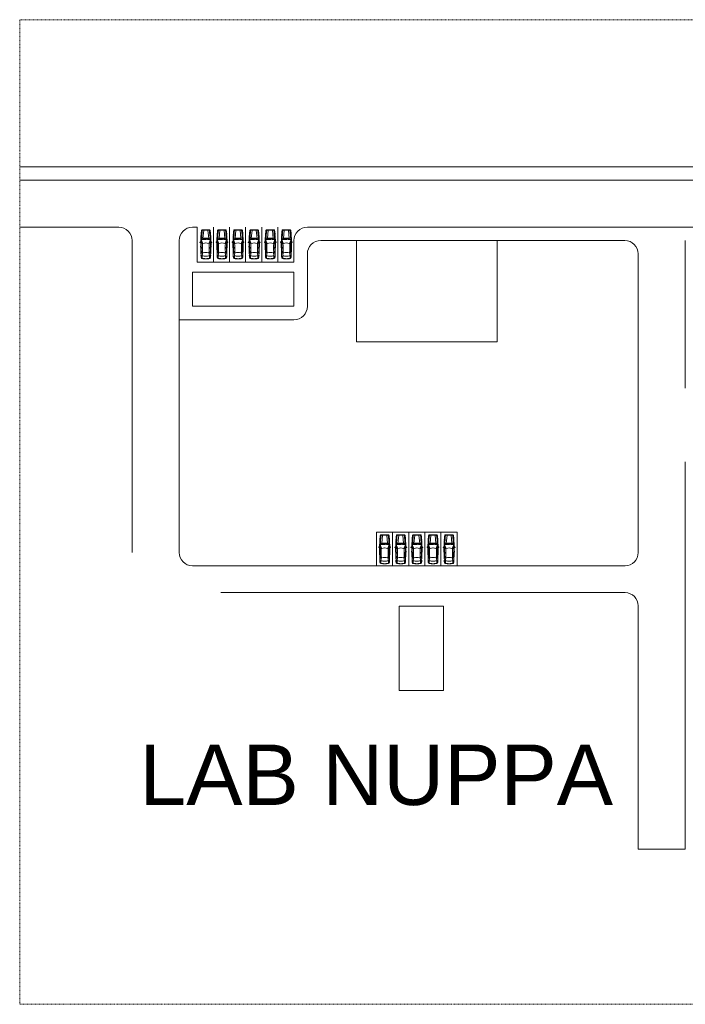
# Model space of a CAD drawing. Header units: metres. Extents: x -3644 to 205, y -1286 to 3747.
# Tile 1 of 32: x -413 to -313, y -65 to 81. Entities that reach past the tile are written whole.
import ezdxf

# ---------------------------------------------------------------- set-up
doc = ezdxf.new("R2010")
doc.units = ezdxf.units.M
doc.linetypes.add('_Tracejado longo', pattern=[0.014288, 0.009525, -0.004763])
for name, color, linetype, lineweight in [('03', 250, 'Continuous', 9), ('A-DETL', 90, 'Continuous', 25), ('G-ANNO-TEXT', 231, 'Continuous', 9), ('LOCALIZAÇAO_dwg', 252, 'Continuous', 9)]:
    doc.layers.add(name, color=color, linetype=linetype, lineweight=lineweight)
doc.styles.add('Arial_10', font='arial.ttf', dxfattribs={"height": 9})

# ---------------------------------------------------------------- blocks, each defined once
blk = doc.blocks.new('LOCALIZAÇAO_dwg_CARRO 11-4437322-LOCALIZAÇÃO')
at = {"layer": '03'}
for p, q in [((0.08, 0.53), (0.04, 0.53)), ((0.08, 0.63), (0.3, 0.65)), ((0.69, 0.7), (0.69, 0.72)), ((1.38, 0.02), (1.37, 0.02)), ((2.01, 0.46), (1.59, 0.64)), ((2.02, 0.53), (1.69, 0.67)), ((1.79, 0.82), (1.82, 0.86)), ((1.85, 0.67), (1.85, 0.6)), ((1.87, 0.88), (1.87, 0.88)), ((2.44, 0.78), (2.56, 0.78)), ((2.44, 0.77), (2.52, 0.77)), ((2.44, 0.76), (2.44, 0.75)), ((2.45, 0.74), (2.51, 0.74)), ((2.52, 0.75), (2.52, 0.76)), ((2.53, 0.76), (2.53, 0.75)), ((2.58, 0.76), (2.58, 0.75)), ((3.09, 0.5), (2.71, 0.5)), ((3.24, 0.52), (3.47, 0.59)), ((3.47, 0.63), (3.36, 0.66)), ((3.76, 0.71), (3.76, 0.73)), ((0.07, -0.31), (0.03, -0.25)), ((0.08, -0.53), (0.04, -0.53)), ((0.07, -0.31), (1.3, -0.43)), ((0.08, -0.63), (0.3, -0.65)), ((0.69, -0.7), (0.69, -0.72)), ((2.01, -0.46), (1.59, -0.64)), ((2.02, -0.53), (1.69, -0.67)), ((1.79, -0.82), (1.82, -0.86)), ((1.85, -0.67), (1.85, -0.6)), ((1.87, -0.88), (1.87, -0.88)), ((2.44, -0.76), (2.44, -0.75)), ((2.44, -0.77), (2.52, -0.77)), ((2.44, -0.78), (2.56, -0.78)), ((2.45, -0.74), (2.51, -0.74)), ((2.52, -0.75), (2.52, -0.76)), ((2.53, -0.76), (2.53, -0.75)), ((2.58, -0.76), (2.58, -0.75)), ((3.09, -0.5), (2.71, -0.5)), ((3.24, -0.52), (3.47, -0.59)), ((3.47, -0.63), (3.36, -0.66)), ((3.76, -0.71), (3.76, -0.73))]:
    blk.add_line(p, q, dxfattribs=at)
at = {"layer": '03', "flags": 128}
for points in [[(0.03, 0.25), (0.07, 0.31), (1.3, 0.43)], [(1.38, 0.02), (1.37, 0.01), (1.44, -0.55), (1.45, -0.55)], [(1.42, 0.51), (1.41, 0.51), (1.42, -0.06), (1.43, -0.06)], [(1.88, 0.87), (1.85, 0.71), (1.8, 0.69), (1.8, 0.66)], [(2.21, 0.5), (2.64, 0.5), (2.71, 0.5), (2.71, 0.68)], [(3.36, 0.47), (3.84, 0.55), (4.25, 0.55)], [(1.88, -0.87), (1.85, -0.71), (1.8, -0.69), (1.8, -0.66)], [(2.21, -0.5), (2.64, -0.5), (2.71, -0.5), (2.71, -0.68)], [(3.36, -0.47), (3.84, -0.55), (4.25, -0.55)]]:
    blk.add_lwpolyline(points, dxfattribs=at)
at = {"layer": '03'}
for centre, radius, start, end in [((48.24, -1.06), 48.25, 178.0551, 178.7396), ((0.09, 0.57), 0.07, 98.0767, 178.0551), ((21.51, -0.39), 21.49, 177.397, 178.9536), ((0.09, 0.58), 0.05, 97.8958, 177.1673), ((45.86, -1), 45.81, 178.0177, 178.7486), ((45.86, 1), 45.81, 181.2514, 181.9823), ((1.98, -12.75), 13.53, 95.4579, 98.0767), ((2.09, -16.63), 17.28, 92.2713, 96.6835), ((0.13, 0.58), 0.05, 97.8958, 177.1673), ((1.98, -12.75), 13.51, 95.4656, 97.8958), ((1.86, -10.41), 11.17, 90.4891, 96.0118), ((2.35, 0.03), 1.13, 147.4954, 181.5953), ((3.03, -0.03), 1.69, 163.0258, 178.8872), ((-2.11, -0.68), 3.56, 2.0761, 11.3064), ((2.14, -19.53), 20.18, 91.7794, 92.1012), ((-2.12, 0.2), 3.56, 355.8109, 5.0412), ((3.03, -0.03), 1.69, 158.4883, 161.8833), ((1.55, 0.55), 0.0959, 65.2249, 157.5632), ((1.81, 0.85), 0.212, 204.7842, 236.5367), ((2.31, -17.26), 17.94, 91.743, 91.9698), ((1.81, 0.75), 0.0434, 160.4209, 180), ((2.03, 0.7), 0.267, 168.223, 189.9837), ((1.78, 0.66), 0.0195, 202.2729, 342.8001), ((2, 0.69), 0.25, 146.5293, 160.4209), ((2.31, -17.26), 17.94, 88.9571, 91.6179), ((1.87, 0.82), 0.0696, 117.5198, 138.9652), ((1.86, 0.84), 0.0416, 80.8067, 117.5198), ((2.16, -22.3), 23.07, 89.3717, 90.7606), ((1.87, 0.87), 0.00833, 350.8067, 80.8067), ((3.45, -0.04), 1.5, 161.9012, 178.6096), ((2, 0.44), 0.0288, 340.8387, 65.2249), ((2.21, 1), 0.5, 247.6625, 270), ((2.44, 0.75), 0.0263, 91.9264, 184.8104), ((2.42, 0.75), 0.0061, 200.0424, 315.2534), ((2.44, 0.75), 0.0164, 92.1313, 187.2433), ((2.16, -22.3), 23.07, 89.0973, 89.3437), ((2.45, 0.75), 0.01, 180, 270), ((2.51, 0.75), 0.01, 270, 0), ((2.52, 0.76), 0.01, 0, 90), ((2.56, 0.82), 0.0733, 246.8341, 293.1659), ((2.56, 0.76), 0.02, 0, 90), ((2.07, -25.84), 26.6, 86.3544, 88.8806), ((1.65, 0.56), 0.987, 356.5337, 7.1274), ((1.69, 0.56), 0.987, 356.5337, 11.7667), ((2.59, -17.1), 17.78, 87.5716, 89.6146), ((3.09, 1), 0.5, 270, 287.5892), ((3.34, 0.56), 0.1, 73.296, 87.5716), ((3.37, 0.44), 0.03, 107.5892, 190.5643), ((0.05, -0.18), 3.34, 3.0173, 10.5643), ((3.46, 0.61), 0.02, 295.0881, 73.296), ((1.98, -29.34), 30.12, 85.8738, 86.6125), ((1.98, -29.37), 30.13, 85.8821, 86.6147), ((3.84, 0.52), 0.03, 17.6685, 101.6613), ((1.65, 0), 2.28, 359.8835, 13.3775), ((4.13, 0.57), 0.115, 10.4548, 85.2928), ((4.13, 0.56), 0.144, 10.2757, 85.2864), ((0.71, -0.03), 3.59, 0.5327, 10.015), ((0.71, -0.03), 3.62, 0.5277, 9.8398), ((48.24, 1.06), 48.25, 181.2604, 181.9449), ((21.51, 0.39), 21.49, 181.0464, 182.603), ((0.09, -0.57), 0.07, 181.9449, 261.9233), ((0.09, -0.58), 0.05, 182.8327, 262.1042), ((2.09, 16.63), 17.28, 263.3165, 267.7287), ((0.13, -0.58), 0.05, 182.8327, 262.1042), ((1.98, 12.75), 13.53, 261.9735, 264.5421), ((1.98, 12.75), 13.51, 262.1042, 264.5344), ((1.86, 10.41), 11.17, 263.9882, 269.5109), ((2.35, -0.03), 1.13, 178.4047, 212.5046), ((3.03, 0.03), 1.69, 181.1128, 199.382), ((2.14, 19.53), 20.18, 267.8988, 268.2206), ((3.03, 0.03), 1.69, 200.3288, 201.5117), ((3.03, 0.03), 1.69, 200.3288, 201.5117), ((1.55, -0.55), 0.0959, 202.4368, 294.7751), ((1.81, -0.85), 0.212, 123.4633, 155.2158), ((2.31, 17.26), 17.94, 268.0302, 268.257), ((1.78, -0.66), 0.0195, 17.1999, 157.7271), ((2.03, -0.7), 0.267, 170.0163, 191.777), ((1.81, -0.75), 0.0434, 180, 199.5791), ((2, -0.69), 0.25, 199.5791, 213.4707), ((2.31, 17.26), 17.94, 268.3821, 271.0429), ((1.87, -0.82), 0.0696, 221.0348, 242.4802), ((1.86, -0.84), 0.0416, 242.4802, 279.1933), ((2.16, 22.3), 23.07, 269.2394, 270.6283), ((1.87, -0.87), 0.00833, 279.1933, 9.1933), ((3.45, 0.04), 1.5, 181.3904, 198.0988), ((2, -0.44), 0.0288, 294.7751, 19.1613), ((2.21, -1), 0.5, 90, 112.3375), ((2.42, -0.75), 0.0061, 44.7466, 159.9576), ((2.44, -0.75), 0.0263, 175.1896, 268.0736), ((2.44, -0.75), 0.0164, 172.7567, 267.8687), ((2.16, 22.3), 23.07, 270.6563, 270.9027), ((2.45, -0.75), 0.01, 90, 180), ((2.51, -0.75), 0.01, 0, 90), ((2.52, -0.76), 0.01, 270, 0), ((2.56, -0.82), 0.0733, 66.8341, 113.1659), ((2.56, -0.76), 0.02, 270, 360), ((2.07, 25.84), 26.6, 271.1194, 273.6456), ((1.65, -0.56), 0.987, 352.8726, 3.4663), ((1.69, -0.56), 0.987, 348.2333, 3.4663), ((2.59, 17.1), 17.78, 270.3854, 272.4284), ((3.09, -1), 0.5, 72.4108, 90), ((0.05, 0.18), 3.34, 349.4357, 356.9827), ((3.37, -0.44), 0.03, 169.4357, 252.4108), ((3.34, -0.56), 0.1, 272.4284, 286.704), ((3.46, -0.61), 0.02, 286.704, 64.9119), ((1.98, 29.37), 30.13, 273.3853, 274.1179), ((1.98, 29.34), 30.12, 273.3875, 274.1262), ((3.84, -0.52), 0.03, 258.3387, 342.3315), ((1.65, 0), 2.28, 346.6225, 0.1165), ((4.13, -0.57), 0.115, 274.7072, 349.5452), ((4.13, -0.56), 0.144, 274.7136, 349.7243), ((0.71, 0.03), 3.59, 349.985, 359.4673), ((0.71, 0.03), 3.62, 350.1602, 359.4723)]:
    blk.add_arc(centre, radius, start, end, dxfattribs=at)

msp = doc.modelspace()

# ---------------------------------------------------------------- linework, layer by layer
at = {"layer": 'A-DETL', "linetype": '_Tracejado longo', "lineweight": 9}
for p, q in [((-412.599, 81.461), (-170.004, 81.461)), ((-412.599, -65.311), (-412.599, 81.461)), ((-170.004, -65.311), (-412.599, -65.311))]:
    msp.add_line(p, q, dxfattribs=at)
at = {"layer": 'A-DETL', "lineweight": 9}
for p, q in [((-264.286, 59.535), (-412.599, 59.535)), ((-412.599, 57.535), (-262.216, 57.535)), ((-397.851, 50.535), (-412.599, 50.535)), ((-386.851, 50.535), (-386.151, 50.535)), ((-386.151, 50.535), (-386.151, 45.335)), ((-383.751, 45.335), (-383.751, 50.535)), ((-381.351, 45.335), (-381.351, 50.535)), ((-378.951, 45.335), (-378.951, 50.535)), ((-376.551, 45.335), (-376.551, 50.535)), ((-374.151, 45.335), (-374.151, 50.535)), ((-369.751, 50.535), (-362.451, 50.535)), ((-362.451, 50.535), (-322.462, 50.535)), ((-322.462, 50.535), (-311.514, 50.535)), ((-395.851, 48.535), (-395.851, 2.053)), ((-388.851, 48.535), (-388.851, 2.053)), ((-371.751, 45.335), (-371.751, 48.535)), ((-367.751, 48.535), (-322.462, 48.535)), ((-362.451, 48.535), (-362.451, 33.435)), ((-341.451, 48.535), (-362.451, 48.535)), ((-341.451, 33.435), (-341.451, 48.535)), ((-313.451, 26.553), (-313.451, 48.535)), ((-369.751, 38.735), (-369.751, 46.535)), ((-320.462, 2.015), (-320.462, 46.535)), ((-386.151, 45.335), (-371.751, 45.335)), ((-386.851, 38.735), (-386.851, 43.835)), ((-386.851, 43.835), (-371.751, 43.835)), ((-371.751, 43.835), (-371.751, 38.735)), ((-371.751, 38.735), (-386.851, 38.735)), ((-388.851, 36.735), (-371.751, 36.735)), ((-362.451, 33.435), (-341.451, 33.435)), ((-313.451, 15.553), (-313.451, -42.178)), ((-359.451, 0.053), (-359.451, 5.053)), ((-359.451, 5.053), (-347.451, 5.053)), ((-357.051, 0.053), (-357.051, 5.053)), ((-354.651, 0.053), (-354.651, 5.053)), ((-352.251, 0.053), (-352.251, 5.053)), ((-349.851, 0.053), (-349.851, 5.053)), ((-347.451, 5.053), (-347.451, 0.053)), ((-335.451, 0.053), (-386.851, 0.053)), ((-322.424, 0.053), (-359.451, 0.053)), ((-382.635, -3.947), (-322.424, -3.947)), ((-356.051, -5.947), (-349.451, -5.947)), ((-356.051, -18.547), (-356.051, -5.947)), ((-349.451, -5.947), (-349.451, -18.547)), ((-320.463, -42.178), (-320.463, -5.909)), ((-349.451, -18.547), (-356.051, -18.547)), ((-313.451, -42.178), (-320.463, -42.178))]:
    msp.add_line(p, q, dxfattribs=at)
for centre, radius, start, end in [((-397.851, 48.535), 2, 0, 90), ((-386.851, 48.535), 2, 90, 180), ((-369.751, 48.535), 2, 90, 180), ((-367.751, 46.535), 2, 90, 180), ((-322.462, 46.535), 2, 0, 90), ((-371.751, 38.735), 2, 270, 0), ((-386.851, 2.053), 2, 180, 270), ((-322.424, 2.015), 1.962, 270, 360), ((-322.424, -5.909), 1.962, 0, 90)]:
    msp.add_arc(centre, radius, start, end, dxfattribs=at)

# ---------------------------------------------------------------- block references
at = {"layer": 'LOCALIZAÇAO_dwg', "color": 250, "extrusion": (0, 0, -1), "zscale": -1, "rotation": 270}
for p in [(384.872, 50.135), (382.472, 50.135), (380.072, 50.135), (377.672, 50.135), (375.272, 50.135), (372.872, 50.135), (358.234, 4.673), (355.834, 4.673), (353.434, 4.673), (351.034, 4.673), (348.634, 4.673)]:
    msp.add_blockref('LOCALIZAÇAO_dwg_CARRO 11-4437322-LOCALIZAÇÃO', p, dxfattribs=at)

# ---------------------------------------------------------------- texts
at = {"layer": 'G-ANNO-TEXT', "color": 7, "insert": (-394.782, -26.598), "char_height": 9, "width": 83.99232, "attachment_point": 1, "line_spacing_factor": 0.938532, "style": 'Arial_10'}
msp.add_mtext('LAB NUPPA', dxfattribs=at)

doc.saveas('drawing.dxf')
